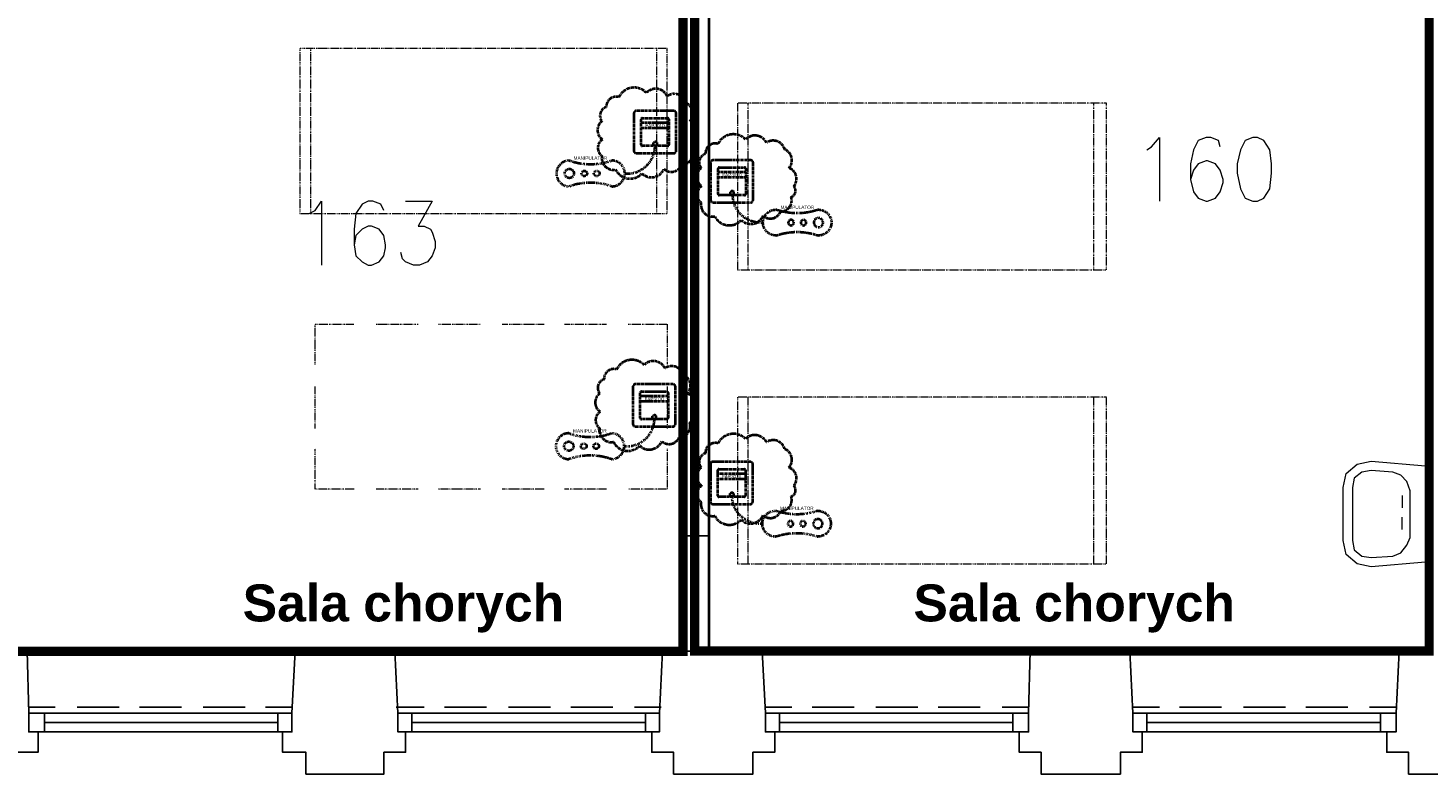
# Model space of a CAD drawing. Header units: millimetres. Extents: x 1 to 17496, y 1 to 30809.
# Tile 82 of 256: x 9743 to 10501, y 12210 to 12614. Entities that reach past the tile are written whole.
import ezdxf
from ezdxf.enums import TextEntityAlignment as Align

# ---------------------------------------------------------------- set-up
doc = ezdxf.new("R2010")
doc.units = ezdxf.units.MM
doc.linetypes.add('BORDER', pattern=[1.75, 0.5, -0.25, 0.5, -0.25, 0, -0.25])
doc.linetypes.add('CENTER', pattern=[2, 1.25, -0.25, 0.25, -0.25])
for name, color, linetype, lineweight in [('0_Przyz_do wyjasnienia', 90, 'CENTER', 40), ('0_Przyz_FAP3010', 1, 'CENTER', 40), ('0_Przyz_Manipulator', 1, 'BORDER', 40), ('0_Przyz_Sala chorych', 5, 'BORDER', 40), ('0_Przyz_łóżko', 150, 'BORDER', 40)]:
    doc.layers.add(name, color=color, linetype=linetype, lineweight=lineweight)
for name, color, linetype in [('2DE_TXTMARK', 41, 'Continuous'), ('2DE_TXTNUM', 11, 'Continuous'), ('PDF _Geometria', 7, 'Continuous')]:
    doc.layers.add(name, color=color, linetype=linetype)
doc.styles.add('arial', font='arialbd.ttf')
doc.styles.add('CP_ATTR', font='ARIAL.TTF')
doc.styles.add('CP_ELATT', font='ARIAL.TTF')

# ---------------------------------------------------------------- blocks, each defined once
blk = doc.blocks.new('2de_abb_sig_045_1psoxj')
blk.add_lwpolyline([(0, 20), (0, 0, 0.414214), (1.5, -1.5), (21.5, -1.5, 0.414214), (23, 0), (23, 20, 0.414214), (21.5, 21.5), (1.5, 21.5, 0.414214)], format="xyb", close=True)
at = {"flags": 128}
for points in [[(4, 3.1), (4, 16.9)], [(4.6, 17.5), (18.4, 17.5)], [(19, 16.9), (19, 3.1)], [(18.4, 2.5), (4.6, 2.5)]]:
    blk.add_lwpolyline(points, dxfattribs=at)
for centre, start, end in [((4.6, 16.9), 90, 180), ((18.4, 16.9), 0, 90), ((4.6, 3.1), 180, 270), ((18.4, 3.1), 270, 0)]:
    blk.add_arc(centre, 0.6, start, end)
at = {"linetype": 'Continuous', "style": 'CP_ATTR', "flags": 9}
for tag in ['NAME', 'ARTICLE', 'MARK2', 'OTHER1', 'PRODUCT-TYPE', 'ORDER-NO', 'PRODUCER', 'VOLTAGE', 'CURRENT', 'POWER', 'CHARACTER', 'IP', 'OTHER', 'LINK', 'WEIGHT', 'NUMBER', 'GROUP', 'FUNCTION', 'EL-STATUS']:
    blk.add_attdef(tag, text='', height=0.00005, dxfattribs=at).set_placement((0, 0), align=Align.MIDDLE_LEFT)
at = {"layer": '2DE_TXTMARK', "linetype": 'ByBlock', "style": 'CP_ATTR', "width": 0.8, "flags": 8}
blk.add_attdef('MARK1', text='', height=1.8, dxfattribs=at).set_placement((11.5, 27), align=Align.CENTER)
at = {"layer": '2DE_TXTNUM', "style": 'CP_ELATT', "width": 0.8}
blk.add_attdef('TAG', text='', height=2.5, dxfattribs=at).set_placement((11.5, 23), align=Align.CENTER)
blk = doc.blocks.new('2de_abb_sig_012_53oms7o')
at = {"layer": '0_Przyz_FAP3010', "color": 1}
for p, q in [((15, 5), (0, 5)), ((15, 2), (0, 2)), ((6.68, -7.5), (6.68, -5.79)), ((8.63, -7.5), (8.63, -5.79))]:
    blk.add_line(p, q, dxfattribs=at)
at = {"layer": '0_Przyz_FAP3010', "color": 1, "flags": 128}
for points in [[(0, -6.9), (0, 6.9)], [(0.6, 7.5), (14.4, 7.5)], [(15, 6.9), (15, -6.9)], [(14.4, -7.5), (0.6, -7.5)]]:
    blk.add_lwpolyline(points, dxfattribs=at)
at = {"layer": '0_Przyz_FAP3010', "color": 1}
for centre, radius, start, end in [((0.6, 6.9), 0.6, 90, 180), ((14.4, 6.9), 0.6, 0, 90), ((0.6, -6.9), 0.6, 180, 270), ((7.65, -6.54), 1.23, 37.66917, 142.33083), ((14.4, -6.9), 0.6, 270, 0)]:
    blk.add_arc(centre, radius, start, end, dxfattribs=at)
at = {"layer": '0_Przyz_FAP3010', "color": 1, "style": 'CP_ELATT', "width": 0.8}
blk.add_attdef('TAG', text='', height=2.5, dxfattribs=at).set_placement((7.5, 9), align=Align.CENTER)
at = {"layer": '0_Przyz_FAP3010', "color": 1, "linetype": 'ByBlock', "style": 'CP_ATTR', "width": 0.8, "flags": 8}
blk.add_attdef('MARK1', text='', height=1.8, dxfattribs=at).set_placement((7.5, 3.5), align=Align.MIDDLE_CENTER)
at = {"layer": '0_Przyz_FAP3010', "color": 1, "linetype": 'Continuous', "style": 'CP_ATTR', "flags": 9}
for tag in ['NAME', 'ARTICLE', 'MARK2', 'OTHER1', 'PRODUCT-TYPE', 'ORDER-NO', 'PRODUCER', 'VOLTAGE', 'CURRENT', 'POWER', 'CHARACTER', 'IP', 'OTHER', 'LINK', 'WEIGHT', 'NUMBER', 'GROUP', 'FUNCTION', 'EL-STATUS']:
    blk.add_attdef(tag, text='', height=0.00005, dxfattribs=at).set_placement((0, -6.9), align=Align.MIDDLE_LEFT)
blk = doc.blocks.new('2de_abb_sig_n52_f0txfx9')
for centre, radius in [((-46.34, -15.39), 2.5), ((-38.25, -15.39), 1.5), ((-31.53, -15.39), 1.5)]:
    blk.add_circle(centre, radius)
for centre, radius, start, end in [((-15.05, -0.39), 15.06, 265.11181, 1.48602), ((-46.34, -15.39), 7, 90, 270), ((-34.83, 24.3), 34.66, 250.62217, 289.37783), ((-23.33, -15.39), 7, 270, 90), ((-34.83, -55.09), 34.66, 70.62217, 109.37783)]:
    blk.add_arc(centre, radius, start, end)
at = {"linetype": 'Continuous', "style": 'CP_ATTR', "flags": 9}
for tag in ['ARTICLE', 'NAME', 'EL-STATUS', 'FUNCTION', 'GROUP', 'NUMBER', 'WEIGHT', 'LINK', 'OTHER', 'IP', 'CHARACTER', 'POWER', 'CURRENT', 'VOLTAGE', 'PRODUCER', 'ORDER-NO', 'PRODUCT-TYPE', 'OTHER1', 'MARK2']:
    blk.add_attdef(tag, text='', height=0.00005, dxfattribs=at).set_placement((-46.34, -22.39), align=Align.MIDDLE_LEFT)
at = {"layer": '2DE_TXTMARK', "linetype": 'ByBlock', "style": 'CP_ATTR', "width": 0.8, "flags": 8}
blk.add_attdef('MARK1', text='', height=1.8, dxfattribs=at).set_placement((-34.94, -7.09), align=Align.MIDDLE_CENTER)
at = {"layer": '2DE_TXTNUM', "style": 'CP_ELATT', "width": 0.8}
blk.add_attdef('TAG', text='', height=2.5, dxfattribs=at).set_placement((-34.94, -4.09), align=Align.CENTER)

msp = doc.modelspace()

# ---------------------------------------------------------------- linework, layer by layer
at = {"layer": '0_Przyz_do wyjasnienia'}
for points in [[(10063.01, 12576.36, -0.5206), (10077.87, 12578.74, -0.5206), (10077.87, 12578.74, -0.5206), (10089.16, 12576.95, -0.5206), (10089.16, 12576.95, -0.5206), (10098.97, 12573.39, -0.5206), (10098.97, 12573.39, -0.5206), (10101.35, 12563.28, -0.5206), (10101.35, 12563.28, -0.5206), (10104.02, 12553.47, -0.5206), (10104.02, 12553.47, -0.5206), (10102.54, 12547.53, -0.5206), (10102.54, 12547.53, -0.5206), (10096.89, 12539.8, -0.5206), (10096.89, 12539.8, -0.5206), (10087.38, 12537.42, -0.5206), (10087.38, 12537.42, -0.5206), (10075.49, 12535.05, -0.5206), (10075.49, 12535.05, -0.5206), (10061.23, 12537.13, -0.5206), (10061.23, 12537.13, -0.5206), (10053.8, 12544.56, -0.5206), (10053.8, 12544.56, -0.5206), (10054.09, 12553.47, -0.5206), (10054.09, 12553.47, -0.5206), (10053.8, 12563.28, -0.5206), (10053.8, 12563.28, -0.5206), (10056.17, 12571.01, -0.5206), (10056.17, 12571.01, -0.5206)], [(10116.65, 12551.1, -0.5206), (10131.51, 12553.47, -0.5206), (10131.51, 12553.47, -0.5206), (10142.8, 12551.69, -0.5206), (10142.8, 12551.69, -0.5206), (10152.61, 12548.13, -0.5206), (10152.61, 12548.13, -0.5206), (10154.99, 12538.02, -0.5206), (10154.99, 12538.02, -0.5206), (10157.66, 12528.21, -0.5206), (10157.66, 12528.21, -0.5206), (10156.18, 12522.27, -0.5206), (10156.18, 12522.27, -0.5206), (10150.53, 12514.54, -0.5206), (10150.53, 12514.54, -0.5206), (10141.02, 12512.16, -0.5206), (10141.02, 12512.16, -0.5206), (10129.13, 12509.79, -0.5206), (10129.13, 12509.79, -0.5206), (10114.87, 12511.87, -0.5206), (10114.87, 12511.87, -0.5206), (10107.44, 12519.3, -0.5206), (10107.44, 12519.3, -0.5206), (10107.73, 12528.21, -0.5206), (10107.73, 12528.21, -0.5206), (10107.44, 12538.02, -0.5206), (10107.44, 12538.02, -0.5206), (10109.81, 12545.75, -0.5206), (10109.81, 12545.75, -0.5206)], [(10061.79, 12429.06, -0.5206), (10076.65, 12431.43, -0.5206), (10076.65, 12431.43, -0.5206), (10087.95, 12429.65, -0.5206), (10087.95, 12429.65, -0.5206), (10097.75, 12426.08, -0.5206), (10097.75, 12426.08, -0.5206), (10100.13, 12415.98, -0.5206), (10100.13, 12415.98, -0.5206), (10102.81, 12406.17, -0.5206), (10102.81, 12406.17, -0.5206), (10101.32, 12400.23, -0.5206), (10101.32, 12400.23, -0.5206), (10095.67, 12392.5, -0.5206), (10095.67, 12392.5, -0.5206), (10086.16, 12390.12, -0.5206), (10086.16, 12390.12, -0.5206), (10074.27, 12387.74, -0.5206), (10074.27, 12387.74, -0.5206), (10060.01, 12389.82, -0.5206), (10060.01, 12389.82, -0.5206), (10052.58, 12397.25, -0.5206), (10052.58, 12397.25, -0.5206), (10052.87, 12406.17, -0.5206), (10052.87, 12406.17, -0.5206), (10052.58, 12415.98, -0.5206), (10052.58, 12415.98, -0.5206), (10054.96, 12423.71, -0.5206), (10054.96, 12423.71, -0.5206)], [(10116.65, 12389.04, -0.5206), (10131.51, 12391.41, -0.5206), (10131.51, 12391.41, -0.5206), (10142.8, 12389.63, -0.5206), (10142.8, 12389.63, -0.5206), (10152.61, 12386.06, -0.5206), (10152.61, 12386.06, -0.5206), (10154.99, 12375.96, -0.5206), (10154.99, 12375.96, -0.5206), (10157.66, 12366.15, -0.5206), (10157.66, 12366.15, -0.5206), (10156.18, 12360.21, -0.5206), (10156.18, 12360.21, -0.5206), (10150.53, 12352.48, -0.5206), (10150.53, 12352.48, -0.5206), (10141.02, 12350.1, -0.5206), (10141.02, 12350.1, -0.5206), (10129.13, 12347.72, -0.5206), (10129.13, 12347.72, -0.5206), (10114.87, 12349.8, -0.5206), (10114.87, 12349.8, -0.5206), (10107.44, 12357.23, -0.5206), (10107.44, 12357.23, -0.5206), (10107.73, 12366.15, -0.5206), (10107.73, 12366.15, -0.5206), (10107.44, 12375.96, -0.5206), (10107.44, 12375.96, -0.5206), (10109.81, 12383.69, -0.5206), (10109.81, 12383.69, -0.5206)]]:
    msp.add_lwpolyline(points, format="xyb", close=True, dxfattribs=at)
at = {"layer": '0_Przyz_Sala chorych', "ltscale": 500, "const_width": 5}
for points in [[(9725.02, 12946.32), (9903.02, 12946.32), (9903.02, 12737.12), (9903, 12737.12), (10097.64, 12737.15), (10097.64, 12276.45), (9725, 12276.45)], [(10103.9, 12790.5), (10501.22, 12790.5), (10501.22, 12276.75), (10103.95, 12276.75)]]:
    msp.add_lwpolyline(points, close=True, dxfattribs=at)
at = {"layer": '0_Przyz_łóżko', "lineweight": 18}
for points in [[(10089.16, 12513.33), (10089.16, 12602.61), (9890.39, 12602.61), (9890.39, 12513.33)], [(10326.67, 12483.01), (10326.67, 12573.13), (10127.06, 12573.13), (10127.06, 12483.01)], [(10326.67, 12323.83), (10326.67, 12413.95), (10127.06, 12413.95), (10127.06, 12323.83)]]:
    msp.add_lwpolyline(points, close=True, dxfattribs=at)
for points in [[(9896.29, 12602.61), (9896.29, 12513.33)], [(10083.26, 12602.61), (10083.26, 12513.33)], [(10132.95, 12483.01), (10132.95, 12573.13)], [(10319.93, 12483.01), (10319.93, 12573.13)], [(9898.82, 12431.64), (9898.82, 12453.54), (9919.87, 12453.54)], [(9931.66, 12453.54), (9954.4, 12453.54)], [(9965.35, 12453.54), (9988.09, 12453.54)], [(9999.88, 12453.54), (10022.62, 12453.54)], [(10033.57, 12453.54), (10056.31, 12453.54)], [(10068.1, 12453.54), (10089.16, 12453.54), (10089.16, 12431.64)], [(9898.82, 12397.11), (9898.82, 12419.85)], [(10089.16, 12419.85), (10089.16, 12397.11)], [(10132.95, 12323.83), (10132.95, 12413.95)], [(10319.93, 12323.83), (10319.93, 12413.95)], [(9919.87, 12364.26), (9898.82, 12364.26), (9898.82, 12386.16)], [(10089.16, 12386.16), (10089.16, 12364.26), (10068.1, 12364.26)], [(9954.4, 12364.26), (9931.66, 12364.26)], [(9988.09, 12364.26), (9965.35, 12364.26)], [(10022.62, 12364.26), (9999.88, 12364.26)], [(10056.31, 12364.26), (10033.57, 12364.26)]]:
    msp.add_lwpolyline(points, dxfattribs=at)
at = {"layer": 'PDF _Geometria', "lineweight": 40}
msp.add_lwpolyline([(10111.9, 12276.67), (10111.9, 12790.42), (10369.62, 12790.42), (10369.62, 12805.58), (10217.18, 12805.58), (10217.18, 12815.69), (10202.02, 12815.69), (10202.02, 12805.58), (10111.9, 12805.58), (10111.9, 12946.24), (10096.74, 12946.24), (10096.74, 12751.68), (10028.52, 12751.68), (10028.52, 12737.36), (10096.74, 12737.36), (10096.74, 12276.67)], dxfattribs=at)
at = {"layer": 'PDF _Geometria', "lineweight": 25}
for points in [[(10538.06, 12276.67), (10539.75, 12242.98), (10539.75, 12232.87), (10544.8, 12232.87), (10544.8, 12221.92), (10533.01, 12221.92), (10533.01, 12210.13), (10511.95, 12210.13), (10490.06, 12210.13), (10490.06, 12221.92), (10478.27, 12221.92), (10478.27, 12232.87), (10483.32, 12232.87), (10483.32, 12242.98), (10485, 12276.67), (10501.85, 12276.67), (10501.85, 12790.42)], [(9716.05, 12210.13), (9737.11, 12210.13), (9737.11, 12221.92), (9748.9, 12221.92), (9748.9, 12232.87), (9743.85, 12232.87), (9743.85, 12242.98), (9743, 12276.67), (9887.87, 12276.67)], [(9941.77, 12276.67), (9943.45, 12242.98), (9943.45, 12232.87), (9947.66, 12232.87), (9947.66, 12221.92), (9935.87, 12221.92), (9935.87, 12210.13), (9914.82, 12210.13), (9893.76, 12210.13), (9893.76, 12221.92), (9881.13, 12221.92), (9881.13, 12232.87), (9886.18, 12232.87), (9886.18, 12242.98), (9887.87, 12276.67), (9941.77, 12276.67), (10086.63, 12276.67)], [(10140.53, 12276.67), (10142.22, 12242.98), (10142.22, 12232.87), (10147.27, 12232.87), (10147.27, 12221.92), (10135.48, 12221.92), (10135.48, 12210.13), (10113.58, 12210.13), (10092.53, 12210.13), (10092.53, 12221.92), (10080.74, 12221.92), (10080.74, 12232.87), (10084.95, 12232.87), (10084.95, 12242.98), (10086.63, 12276.67), (10140.53, 12276.67), (10285.4, 12276.67)], [(10339.3, 12276.67), (10340.98, 12242.98), (10340.98, 12232.87), (10346.04, 12232.87), (10346.04, 12221.92), (10334.25, 12221.92), (10334.25, 12210.13), (10312.35, 12210.13), (10291.29, 12210.13), (10291.29, 12221.92), (10279.5, 12221.92), (10279.5, 12232.87), (10284.55, 12232.87), (10284.55, 12242.98), (10285.4, 12276.67), (10339.3, 12276.67), (10485, 12276.67)], [(9743.85, 12246.35), (9758.16, 12246.35)], [(9769.96, 12246.35), (9792.7, 12246.35)], [(9803.64, 12246.35), (9826.38, 12246.35)], [(9838.18, 12246.35), (9860.92, 12246.35)], [(9871.86, 12246.35), (9886.18, 12246.35)], [(9942.61, 12246.35), (9957.77, 12246.35)], [(9968.72, 12246.35), (9991.46, 12246.35)], [(10003.25, 12246.35), (10025.99, 12246.35)], [(10036.94, 12246.35), (10059.68, 12246.35)], [(10071.47, 12246.35), (10085.79, 12246.35)], [(10142.22, 12246.35), (10156.54, 12246.35)], [(10167.49, 12246.35), (10190.23, 12246.35)], [(10202.02, 12246.35), (10224.76, 12246.35)], [(10235.71, 12246.35), (10258.45, 12246.35)], [(10270.24, 12246.35), (10284.55, 12246.35)], [(10340.98, 12246.35), (10355.3, 12246.35)], [(10366.25, 12246.35), (10388.99, 12246.35)], [(10400.78, 12246.35), (10423.52, 12246.35)], [(10434.47, 12246.35), (10457.21, 12246.35)], [(10469, 12246.35), (10483.32, 12246.35)], [(9743.85, 12242.98), (9886.18, 12242.98)], [(9752.27, 12232.87), (9752.27, 12242.98)], [(9752.27, 12237.93), (9878.6, 12237.93)], [(9878.6, 12232.87), (9878.6, 12242.98)], [(9943.45, 12242.98), (10084.95, 12242.98)], [(9951.03, 12232.87), (9951.03, 12242.98)], [(9951.03, 12237.93), (10077.37, 12237.93)], [(10077.37, 12232.87), (10077.37, 12242.98)], [(10142.22, 12242.98), (10284.55, 12242.98)], [(10149.8, 12232.87), (10149.8, 12242.98)], [(10149.8, 12237.93), (10276.13, 12237.93)], [(10276.13, 12232.87), (10276.13, 12242.98)], [(10340.98, 12242.98), (10483.32, 12242.98)], [(10348.56, 12232.87), (10348.56, 12242.98)], [(10348.56, 12237.93), (10474.9, 12237.93)], [(10474.9, 12232.87), (10474.9, 12242.98)], [(9743.85, 12232.87), (9886.18, 12232.87)], [(9943.45, 12232.87), (10084.95, 12232.87)], [(10142.22, 12232.87), (10284.55, 12232.87)], [(10340.98, 12232.87), (10483.32, 12232.87)]]:
    msp.add_lwpolyline(points, dxfattribs=at)
at = {"layer": 'PDF _Geometria', "lineweight": 18}
for points in [[(10111.9, 12605.98), (10111.9, 12587.45)], [(10348.56, 12547.86), (10351.09, 12549.55), (10355.3, 12554.6), (10355.3, 12520.07)], [(10388.15, 12549.55), (10387.31, 12552.92), (10383.09, 12554.6), (10380.57, 12554.6), (10376.36, 12552.92), (10373.83, 12547.86), (10372.15, 12540.28), (10372.15, 12531.86), (10373.83, 12525.12), (10376.36, 12521.76), (10380.57, 12520.07), (10381.41, 12520.07), (10385.62, 12521.76), (10388.15, 12525.12), (10389.83, 12530.18), (10389.83, 12531.86), (10388.15, 12536.92), (10385.62, 12540.28), (10381.41, 12541.97), (10380.57, 12541.97), (10376.36, 12540.28), (10373.83, 12536.92), (10372.15, 12531.86)], [(9895.45, 12513.33), (9898.82, 12515.02), (9902.18, 12520.07), (9902.18, 12485.54)], [(9935.87, 12515.02), (9934.19, 12518.39), (9929.98, 12520.07), (9927.45, 12520.07), (9924.08, 12518.39), (9920.71, 12513.33), (9919.87, 12504.91), (9919.87, 12496.49), (9920.71, 12490.59), (9924.08, 12487.22), (9927.45, 12485.54), (9929.14, 12485.54), (9933.35, 12487.22), (9935.87, 12490.59), (9936.72, 12494.8), (9936.72, 12496.49), (9935.87, 12501.54), (9933.35, 12504.91), (9929.14, 12506.6), (9927.45, 12506.6), (9924.08, 12504.91), (9920.71, 12501.54), (9919.87, 12496.49)], [(9947.66, 12520.07), (9961.98, 12520.07), (9954.4, 12506.6), (9957.77, 12506.6), (9961.14, 12504.91), (9961.98, 12503.23), (9963.67, 12498.17), (9963.67, 12494.8), (9961.98, 12490.59), (9959.46, 12487.22), (9955.24, 12485.54), (9951.88, 12485.54), (9947.66, 12487.22), (9945.98, 12488.91), (9945.14, 12492.28)], [(10486.69, 12360.89), (10486.69, 12354.15)], [(10486.69, 12342.36), (10486.69, 12349.1)], [(10096.74, 12338.99), (10111.9, 12338.99), (10096.74, 12338.99)], [(10037.78, 12276.67), (10055.47, 12276.67)], [(10177.59, 12276.67), (10195.28, 12276.67)]]:
    msp.add_lwpolyline(points, dxfattribs=at)
for points in [[(10405.83, 12554.6), (10401.62, 12552.92), (10399.1, 12547.86), (10397.41, 12540.28), (10397.41, 12535.23), (10399.1, 12526.81), (10401.62, 12521.76), (10405.83, 12520.07), (10408.36, 12520.07), (10411.73, 12521.76), (10415.1, 12526.81), (10415.94, 12535.23), (10415.94, 12540.28), (10415.1, 12547.86), (10411.73, 12552.92), (10408.36, 12554.6)], [(10499.32, 12324.67), (10469.84, 12322.15), (10462.26, 12323.83), (10456.37, 12328.89), (10454.68, 12336.47), (10454.68, 12365.1), (10456.37, 12372.68), (10462.26, 12377.74), (10469.84, 12379.42), (10499.32, 12376.89)], [(10490.9, 12338.15), (10490.9, 12363.42), (10489.21, 12368.47), (10485.85, 12371.84), (10481.63, 12373.52), (10469.84, 12374.37), (10464.79, 12373.52), (10460.58, 12370.16), (10459.74, 12365.1), (10459.74, 12336.47), (10460.58, 12331.41), (10464.79, 12328.04), (10469.84, 12327.2), (10481.63, 12328.04), (10485.85, 12329.73), (10489.21, 12333.94)], [(10111.9, 12329.73), (10111.9, 12348.26)]]:
    msp.add_lwpolyline(points, close=True, dxfattribs=at)

# ---------------------------------------------------------------- block references
at = {"layer": '0_Przyz_FAP3010', "lineweight": -3}
for p in [(10071.04, 12547.5), (10112.61, 12520.81), (10070.57, 12399.61), (10112.46, 12357.62)]:
    msp.add_blockref('2de_abb_sig_045_1psoxj', p, dxfattribs=at)
ref = msp.add_blockref('2de_abb_sig_012_53oms7o', (10075.04, 12557.5), dxfattribs=at)
ref.add_attrib('MARK1', 'FAP3010', dxfattribs={"layer": '2DE_TXTMARK', "linetype": 'ByBlock', "height": 1.8, "style": 'CP_ATTR', "width": 0.8, "flags": 8}).set_placement((10082.54, 12561), align=Align.MIDDLE_CENTER)
ref = msp.add_blockref('2de_abb_sig_012_53oms7o', (10116.61, 12530.82), dxfattribs=at)
ref.add_attrib('MARK1', 'FAP3010', dxfattribs={"layer": '2DE_TXTMARK', "linetype": 'ByBlock', "height": 1.8, "style": 'CP_ATTR', "width": 0.8, "flags": 8}).set_placement((10124.11, 12534.32), align=Align.MIDDLE_CENTER)
ref = msp.add_blockref('2de_abb_sig_012_53oms7o', (10074.57, 12409.61), dxfattribs=at)
ref.add_attrib('MARK1', 'FAP3010', dxfattribs={"layer": '2DE_TXTMARK', "linetype": 'ByBlock', "height": 1.8, "style": 'CP_ATTR', "width": 0.8, "flags": 8}).set_placement((10082.07, 12413.11), align=Align.MIDDLE_CENTER)
ref = msp.add_blockref('2de_abb_sig_012_53oms7o', (10116.46, 12367.62), dxfattribs=at)
ref.add_attrib('MARK1', 'FAP3010', dxfattribs={"layer": '2DE_TXTMARK', "linetype": 'ByBlock', "height": 1.8, "style": 'CP_ATTR', "width": 0.8, "flags": 8}).set_placement((10123.96, 12371.12), align=Align.MIDDLE_CENTER)
at = {"layer": '0_Przyz_Manipulator', "lineweight": -3}
for p in [(10082.55, 12550.47), (10082.24, 12402.89)]:
    msp.add_blockref('2de_abb_sig_n52_f0txfx9', p, dxfattribs=at).add_auto_attribs({'MARK1': 'MANIPULATOR'})
ref = msp.add_blockref('2de_abb_sig_n52_f0txfx9', (10124.59, 12523.88), dxfattribs=dict(at, xscale=-1))
ref.add_attrib('MARK1', 'MANIPULATOR', dxfattribs={"layer": '2DE_TXTMARK', "linetype": 'ByBlock', "height": 1.8, "style": 'CP_ATTR', "width": 0.8, "flags": 8}).set_placement((10159.53, 12516.78), align=Align.MIDDLE_CENTER)
ref = msp.add_blockref('2de_abb_sig_n52_f0txfx9', (10124.28, 12360.96), dxfattribs=dict(at, xscale=-1))
ref.add_attrib('MARK1', 'MANIPULATOR', dxfattribs={"layer": '2DE_TXTMARK', "linetype": 'ByBlock', "height": 1.8, "style": 'CP_ATTR', "width": 0.8, "flags": 8}).set_placement((10159.22, 12353.87), align=Align.MIDDLE_CENTER)

# ---------------------------------------------------------------- texts
at = {"layer": '0_Przyz_Sala chorych', "char_height": 20, "width": 187.7677, "attachment_point": 1, "style": 'arial'}
for insert in [(9859.52, 12312.7), (10222.3, 12312.7)]:
    msp.add_mtext('Sala chorych', dxfattribs=dict(at, insert=insert))

doc.saveas('drawing.dxf')
